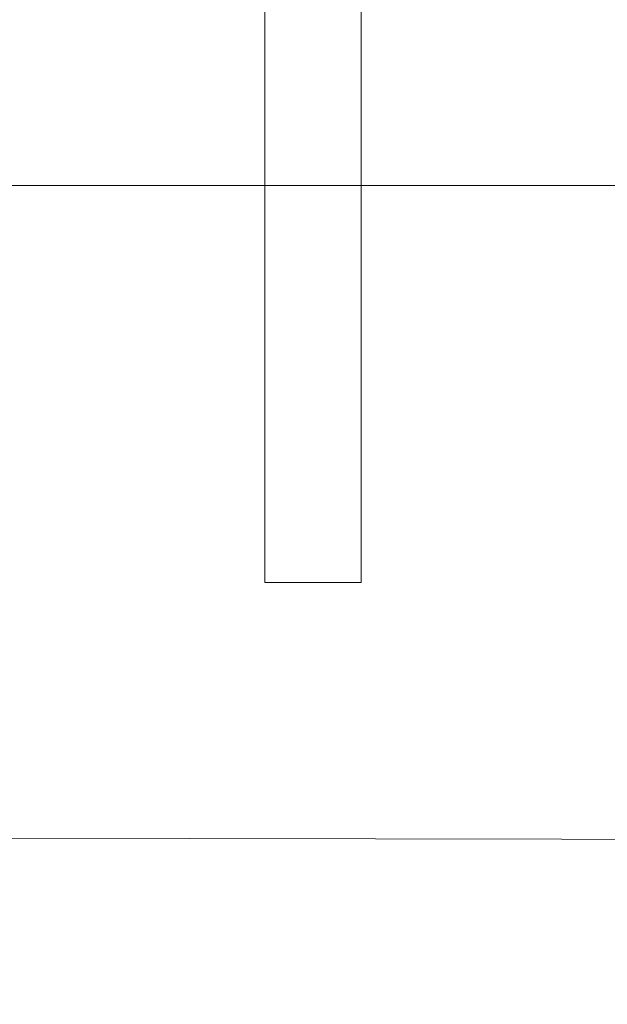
# Model space of a CAD drawing. Header units: metres. Extents: x 3 to 43.5, y -74 to -48.5.
# Tile 157 of 209: x 36.136 to 36.72, y -54.297 to -53.317. Entities that reach past the tile are written whole.
import ezdxf

# ---------------------------------------------------------------- set-up
doc = ezdxf.new("R2010")
doc.units = ezdxf.units.M
doc.layers.add('1PAV - FRIG_dwg', color=7, linetype='Continuous', lineweight=18, true_color=0x767676)
doc.layers.add('TUB_FRIGO', color=30, linetype='Continuous', lineweight=18, true_color=0xff7f00)
for name, color, linetype, lineweight in [('A-GENM', 7, 'Continuous', 18), ('E-LITE-EQPM', 7, 'Continuous', 18), ('G-ANNO-SYMB', 7, 'Continuous', 9)]:
    doc.layers.add(name, color=color, linetype=linetype, lineweight=lineweight)

# ---------------------------------------------------------------- blocks, each defined once
blk = doc.blocks.new('63_PHILIPS_Pacific LED_WT460C L700 - 1xLED23S_840 NB-V104-1PAV - FRIGORÍFICA')
at = {"layer": 'A-GENM', "color": 253, "true_color": 0xaaaaaa}
for p, q in [((-0.04802, -0.6), (-0.04802, 0.6)), ((-0.04802, -0.6), (-0.04802, 0.6)), ((0.04798, 0.6), (0.04798, -0.6)), ((0.04798, 0.6), (0.04798, -0.6)), ((0.04798, -0.6), (-0.04802, -0.6)), ((0.04798, -0.6), (-0.04802, -0.6))]:
    blk.add_line(p, q, dxfattribs=at)
blk = doc.blocks.new('4 GRE - ESCOLA DE CINEMA E AUDIOVISUAL CINE REX R07_rvt-1-1PAV - FRIGORÍFICA')
at = {"layer": 'E-LITE-EQPM', "color": 253, "lineweight": 18, "true_color": 0xaaaaaa}
blk.add_blockref('63_PHILIPS_Pacific LED_WT460C L700 - 1xLED23S_840 NB-V104-1PAV - FRIGORÍFICA', (36.42727, -53.27728), dxfattribs=at)
blk = doc.blocks.new('1PAV - FRIG_dwg-1115125-1PAV - FRIGORÍFICA')
at = {"layer": 'TUB_FRIGO', "flags": 128}
blk.add_lwpolyline([(15.48956, 8.76673), (14.56435, 8.76848), (14.56435, 7.79848)], dxfattribs=at)

msp = doc.modelspace()

# ---------------------------------------------------------------- linework, layer by layer
at = {"layer": 'G-ANNO-SYMB'}
msp.add_line((4.11777, -53.48196), (40.77799, -53.48196), dxfattribs=at)

# ---------------------------------------------------------------- block references
at = {"lineweight": 5}
msp.add_blockref('4 GRE - ESCOLA DE CINEMA E AUDIOVISUAL CINE REX R07_rvt-1-1PAV - FRIGORÍFICA', (0, 0), dxfattribs=at)
at = {"layer": '1PAV - FRIG_dwg', "color": 7}
msp.add_blockref('1PAV - FRIG_dwg-1115125-1PAV - FRIGORÍFICA', (21.555, -62.9), dxfattribs=at)

doc.saveas('drawing.dxf')
